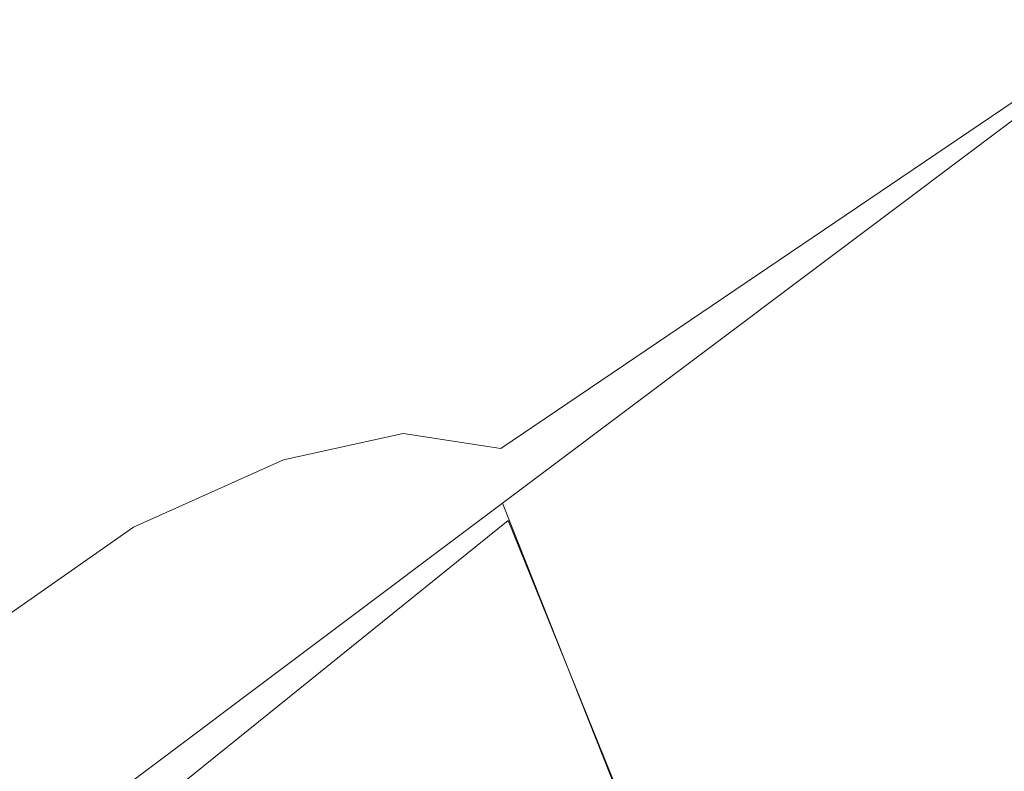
# Model space of a CAD drawing. Header units: metres. Extents: x 163543 to 168130, y 402678 to 405437.
# Tile 154 of 256: x 164938 to 164977, y 403587 to 403617. Entities that reach past the tile are written whole.
import ezdxf

# ---------------------------------------------------------------- set-up
doc = ezdxf.new("R2010")
doc.units = ezdxf.units.M
doc.layers.add('X-CA190022.004-UO-ARC_Arcering$0$N-GV-GR-GRAS-A-200 GRASMENGSEL M1', color=62, linetype='Continuous', lineweight=18, transparency=0.5)
for name, color, linetype, lineweight in [('X-CA190022.004-UO-BGT_Ondergrond$0$GE_401_OTDErf_Vlak_GEM', 253, 'Continuous', 9), ('X-CA190022.004-UO-BGT_Ondergrond$0$GE_471_BTDBouwland_Vlak_GEM', 253, 'Continuous', 9), ('X-CA190022.004-UO-BGT_Ondergrond$0$GE_476_BTDGraslandagrarisch_Vlak_GEM', 253, 'Continuous', 9), ('X-CA190022.004-UO-KAD_Percelen$0$B-WE-KG-GRENS_PERCEEL-GV', 150, 'Continuous', 9)]:
    doc.layers.add(name, color=color, linetype=linetype, lineweight=lineweight)

msp = doc.modelspace()

# ---------------------------------------------------------------- hatches: boundary and pattern name
at = {"layer": 'X-CA190022.004-UO-ARC_Arcering$0$N-GV-GR-GRAS-A-200 GRASMENGSEL M1'}
h = msp.add_hatch(dxfattribs=at)
h.set_pattern_fill('AGR-GRAS_02-SO', color=256, scale=0.1, pattern_type=2)
h.set_pattern_definition([(0, (0, 0), (1, 1), [0.25, -0.75]), (0, (0.55, 0.6), (1, 1), [0.25, -0.75]), (90, (0.1, 0.35), (-1, 1), [0.25, -0.75]), (90, (0.5, 0.7), (-1, 1), [0.25, -0.75]), (45, (0.2, 0.7), (0, 1), [0.25, -1.164213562]), (135, (0.55, 0), (-1, 0), [0.25, -1.164213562]), (26.5650512, (0.25, 0.3), (1, 4e-10), [0.25, -1.986067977]), (26.5650512, (0.7, 0.8), (1, 4e-10), [0.25, -1.986067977]), (63.43494882, (0.7, 0), (5e-11, 1), [0.25, -1.986067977]), (63.43494882, (0.25, 0.45), (5e-11, 1), [0.25, -1.986067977]), (63.43494882, (0.6, 0.2), (5e-11, 1), [0.25, -1.986067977]), (116.5650512, (0, 0.55), (-4e-10, 1), [0.25, -1.986067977]), (153.43494882, (0.2, 0.15), (-1, 5e-11), [0.25, -1.986067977])])
h.paths.add_polyline_path([(165052.178, 403690.365), (165120.562, 403723.337), (165177.912, 403750.66, -0.027628), (165180.67, 403751.792), (165185.737, 403753.551), (165185.423, 403754.457), (165180.178, 403753.209, 0.027628), (165177.266, 403752.014), (165119.914, 403724.69), (165051.526, 403691.716), (164927.835, 403632.076), (164894.694, 403616.096), (164821.894, 403580.995, 0.136189), (164810.434, 403570.944, -0.043517), (164808.123, 403568.009), (164809.216, 403566.982, 0.043517), (164811.688, 403570.122, -0.136189), (164822.545, 403579.644), (164895.346, 403614.745), (164928.487, 403630.725)])

# ---------------------------------------------------------------- linework, layer by layer
at = {"layer": 'X-CA190022.004-UO-BGT_Ondergrond$0$GE_401_OTDErf_Vlak_GEM', "flags": 128}
msp.add_lwpolyline([(164979.514, 403538.624), (164973.496, 403554.899), (164973.898, 403555.082), (164956.907, 403597.073), (164927.087, 403573.025), (164911.612, 403595.006), (164914.639, 403596.949), (164919.551, 403596.056), (164922.081, 403595.014), (164928.629, 403587.424), (164942.024, 403596.8), (164947.977, 403599.479), (164952.739, 403600.521), (164956.609, 403599.926), (165024.772, 403646.062)], dxfattribs=at)
at = {"layer": 'X-CA190022.004-UO-BGT_Ondergrond$0$GE_471_BTDBouwland_Vlak_GEM', "flags": 128}
msp.add_lwpolyline([(165024.772, 403646.062), (164956.609, 403599.926), (164952.739, 403600.521), (164947.977, 403599.479), (164942.024, 403596.8), (164928.629, 403587.424), (164922.081, 403595.014), (164919.551, 403596.056), (164914.639, 403596.949), (164911.612, 403595.006), (164906.785, 403601.862), (164900.949, 403610.211), (164900.508, 403610.843), (164907.381, 403614.3), (164926.832, 403623.885), (164948.23, 403634.27), (165005.531, 403661.522)], dxfattribs=at)
at = {"layer": 'X-CA190022.004-UO-BGT_Ondergrond$0$GE_476_BTDGraslandagrarisch_Vlak_GEM', "flags": 128}
msp.add_lwpolyline([(164986.179, 403493.565), (164934.918, 403472.65), (164933.004, 403474.947), (164927.727, 403480.797), (164923.024, 403495.824), (164921.189, 403507.524), (164915.798, 403519.11), (164910.98, 403531.269), (164910.407, 403536.775), (164909.489, 403543.772), (164908.801, 403547.901), (164906.965, 403549.622), (164903.889, 403561.032), (164913.414, 403563.445), (164930.559, 403567.954), (164927.087, 403573.025), (164956.907, 403597.073), (164973.898, 403555.082), (164973.496, 403554.899), (164979.514, 403538.624)], dxfattribs=at)
at = {"layer": 'X-CA190022.004-UO-KAD_Percelen$0$B-WE-KG-GRENS_PERCEEL-GV', "flags": 128}
for points in [[(164926.596, 403575.181), (164956.674, 403597.762), (164983.837, 403618.158), (165024.268, 403644.292), (165029.575, 403636.338), (165042.922, 403613.242), (165047.973, 403607.105), (165050.481, 403607.781), (165052.972, 403608.453), (165051.478, 403636.914), (165143.28, 403674.542), (165130.463, 403701.225), (165123.49, 403718.122), (164900.08, 403610.457)], [(165052.693, 403596.606), (165051.565, 403602.305), (165050.481, 403607.781), (165047.973, 403607.105), (165042.922, 403613.242), (165029.575, 403636.338), (165024.268, 403644.292), (164983.837, 403618.158), (164956.674, 403597.762), (164971.563, 403560.24), (164974.103, 403553.839)], [(164980.253, 403538.935), (164974.103, 403553.839), (164971.563, 403560.24), (164956.674, 403597.762), (164926.596, 403575.181), (164930.713, 403568.012), (164902.78, 403561.659), (164913.679, 403519.457), (164929.892, 403473.773), (164995.489, 403499.804), (164988.445, 403517.858), (164985.048, 403526.866), (164984.835, 403526.786), (164984.326, 403526.583), (164979.514, 403538.624), (164980.053, 403538.839)]]:
    msp.add_lwpolyline(points, close=True, dxfattribs=at)

doc.saveas('drawing.dxf')
